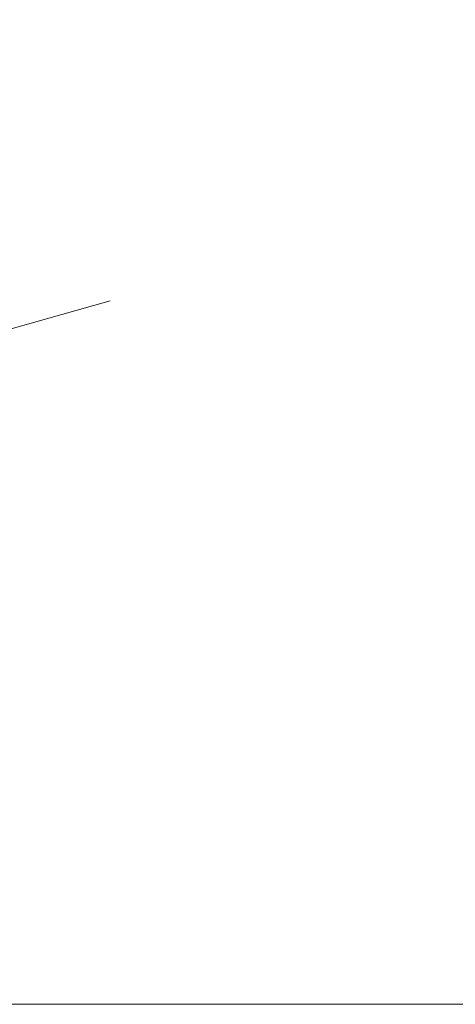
# Model space of a CAD drawing. Header units: millimetres. Extents: x 0 to 1517, y -116 to 725.
# Tile 65 of 256: x 596 to 633, y 465 to 550. Entities that reach past the tile are written whole.
import ezdxf

# ---------------------------------------------------------------- set-up
doc = ezdxf.new("R2010")
doc.units = ezdxf.units.MM
doc.layers.add('Ech.1_100', color=7, linetype='Continuous')
doc.layers.add('Ech.1_75', color=7, linetype='Continuous')
doc.styles.add('tahoma-', font='txt', dxfattribs={"height": 1})

msp = doc.modelspace()

# ---------------------------------------------------------------- linework, layer by layer
at = {"layer": 'Ech.1_100', "color": 7, "linetype": 'Continuous', "lineweight": 5}
msp.add_lwpolyline([(666.256, 464.855), (666.256, 719.38), (334.895, 719.38), (334.895, 464.855), (666.256, 464.855)], close=True, dxfattribs=at)
at = {"layer": 'Ech.1_75', "color": 7, "linetype": 'Continuous', "lineweight": 5}
msp.add_line((573.496, 517.012), (603.621, 525.513), dxfattribs=at)

# ---------------------------------------------------------------- next in the draw order: texts
at = {"layer": 'Ech.1_100', "color": 175, "linetype": 'Continuous', "insert": (582.158, 567.816), "char_height": 2.5, "attachment_point": 1, "rotation": 325.62253, "style": 'tahoma-', "bg_fill": 3, "box_fill_scale": 1.15, "bg_fill_color": 256, "bg_fill_true_color": 13158600, "bg_fill_transparency": 33554687}
msp.add_mtext('\\A1;\\fTahoma|b0|i0;\\W0.600000;\\H2.373500;Gouttière pendante G300', dxfattribs=at)
at = {"layer": 'Ech.1_100', "color": 1, "linetype": 'Continuous', "insert": (563.319, 497.028), "char_height": 2.5, "attachment_point": 1, "rotation": 325.62253, "style": 'tahoma-', "bg_fill": 3, "box_fill_scale": 1.15, "bg_fill_color": 256, "bg_fill_true_color": 13158600, "bg_fill_transparency": 33554687}
msp.add_mtext('\\A1;\\fTahoma|b0|i0;\\W0.600000;\\H2.378900;Atelier Mécanique Pirogue (M.P.)', dxfattribs=at)

doc.saveas('drawing.dxf')
